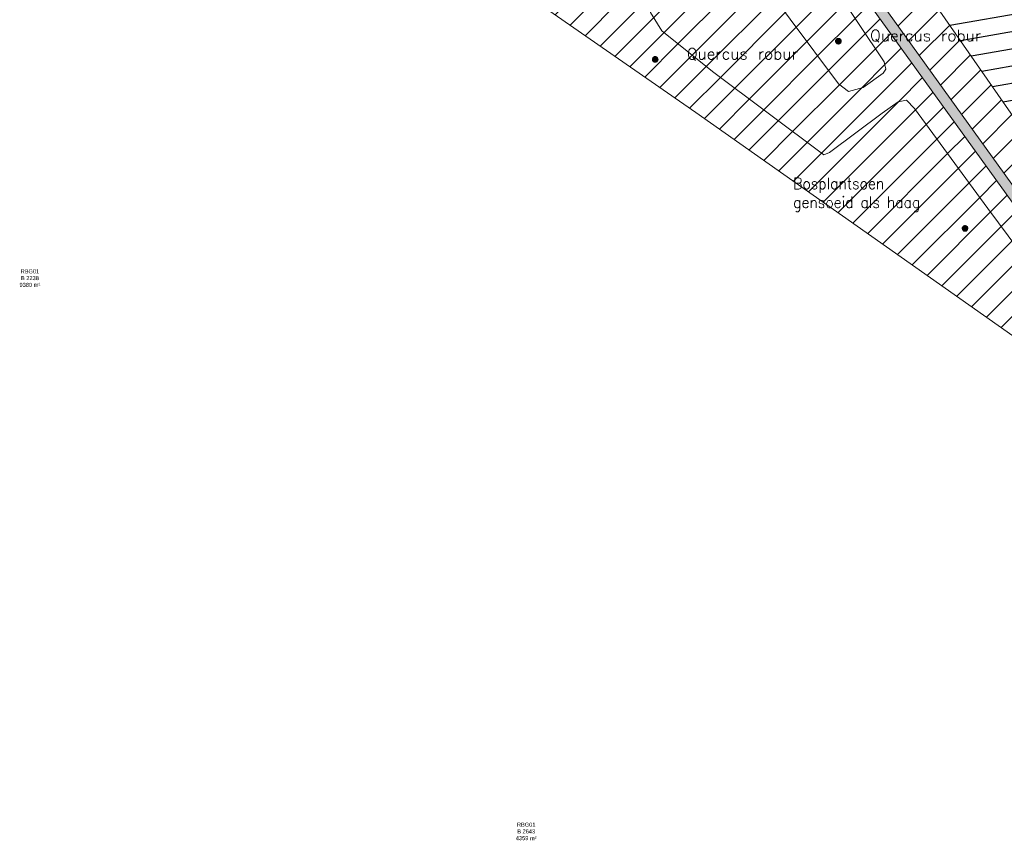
# Model space of a CAD drawing. Header units: metres. Extents: x 102852 to 107197, y 385458 to 392889.
# Tile 4 of 50: x 106640 to 106728, y 392449 to 392522. Entities that reach past the tile are written whole.
import ezdxf
from ezdxf.enums import TextEntityAlignment as Align

# ---------------------------------------------------------------- set-up
doc = ezdxf.new("R2010")
doc.units = ezdxf.units.M
for name, color, linetype, lineweight in [('0-BEPLANTING', 14, 'Continuous', 30), ('0-GRAS OM SPORTVELDEN', 2, 'Continuous', 30), ('0-GRAS SPORTVELDEN', 3, 'Continuous', 30), ('0-VERHARDING', 5, 'Continuous', 30), ('_alg-maatvoering', 7, 'Continuous', 0), ('B-WE-GR-STRUIK-G', 90, 'Continuous', 13), ('B-WE-KG-GRENS-T18', 10, 'Continuous', 13), ('B-WE-VH-KANTVERHARDING-G', 60, 'Continuous', 13), ('B-WE-VW-MARKERING_LANGS_STREEP_DOORGETROKKEN-G', 7, 'Continuous', 13), ('Bomen', 84, 'Continuous', 0), ('Boomsoort', 10, 'Continuous', 0), ('N-WE-IE-TERREINAFSCHEIDING_KUNSTMATIG_HEKWERK-G', 6, 'Continuous', 0), ('X-XX-AL-VERWIJZING-S', 7, 'Continuous', 30)]:
    doc.layers.add(name, color=color, linetype=linetype, lineweight=lineweight)
doc.styles.add('arial', font='arial.ttf')
doc.styles.add('NLCS-ISO-T25', font='NLCS-ISO.ttf')
doc.styles.add('Style-txt', font='txt.shx')
pattern_1 = [(45, (0, 0), (-1.122532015, 1.122532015), [])]

# ---------------------------------------------------------------- blocks, each defined once
blk = doc.blocks.new('kadata_3')
at = {"layer": 'B-WE-KG-GRENS-T18', "char_height": 0.36, "attachment_point": 5, "style": 'NLCS-ISO-T25'}
for s, insert in [('\\fArial|b0|i0|c00|p39;RBG01\\PB 2238\\P9380 m²', (106641.095, 392499.201)), ('\\fArial|b0|i0|c00|p39;RBG01\\PB 2643\\P4359 m²', (106685.156, 392450.105))]:
    blk.add_mtext(s, dxfattribs=dict(at, insert=insert))
blk = doc.blocks.new('MPOLYGON_109')
at = {"layer": 'Bomen', "flags": 128}
for points in [[(106712.633, 392520.272), (106712.629, 392520.223), (106713.129, 392520.223)], [(106712.629, 392520.223), (106712.633, 392520.175), (106713.124, 392520.175)], [(106712.629, 392520.223), (106713.129, 392520.223), (106713.124, 392520.175)], [(106712.648, 392520.319), (106712.633, 392520.272), (106713.124, 392520.272)], [(106712.633, 392520.272), (106713.124, 392520.272), (106713.129, 392520.223)], [(106712.633, 392520.175), (106712.648, 392520.128), (106713.109, 392520.128)], [(106712.633, 392520.175), (106713.124, 392520.175), (106713.109, 392520.128)], [(106712.671, 392520.362), (106712.648, 392520.319), (106713.109, 392520.319)], [(106712.648, 392520.319), (106713.109, 392520.319), (106713.124, 392520.272)], [(106712.648, 392520.128), (106712.671, 392520.085), (106713.086, 392520.085)], [(106712.648, 392520.128), (106713.109, 392520.128), (106713.086, 392520.085)], [(106712.702, 392520.4), (106712.671, 392520.362), (106713.086, 392520.362)], [(106712.671, 392520.362), (106713.086, 392520.362), (106713.109, 392520.319)], [(106712.671, 392520.085), (106712.702, 392520.047), (106713.055, 392520.047)], [(106712.671, 392520.085), (106713.086, 392520.085), (106713.055, 392520.047)], [(106712.74, 392520.431), (106712.702, 392520.4), (106713.055, 392520.4)], [(106712.702, 392520.4), (106713.055, 392520.4), (106713.086, 392520.362)], [(106712.702, 392520.047), (106712.74, 392520.016), (106713.017, 392520.016)], [(106712.702, 392520.047), (106713.055, 392520.047), (106713.017, 392520.016)], [(106712.783, 392520.454), (106712.74, 392520.431), (106713.017, 392520.431)], [(106712.74, 392520.431), (106713.017, 392520.431), (106713.055, 392520.4)], [(106712.74, 392520.016), (106712.783, 392519.993), (106712.974, 392519.993)], [(106712.74, 392520.016), (106713.017, 392520.016), (106712.974, 392519.993)], [(106712.83, 392520.469), (106712.783, 392520.454), (106712.974, 392520.454)], [(106712.783, 392520.454), (106712.974, 392520.454), (106713.017, 392520.431)], [(106712.783, 392519.993), (106712.83, 392519.978), (106712.927, 392519.978)], [(106712.783, 392519.993), (106712.974, 392519.993), (106712.927, 392519.978)], [(106712.879, 392520.473), (106712.83, 392520.469), (106712.927, 392520.469)], [(106712.83, 392520.469), (106712.927, 392520.469), (106712.974, 392520.454)], [(106712.83, 392519.978), (106712.927, 392519.978), (106712.879, 392519.973)]]:
    blk.add_lwpolyline(points, close=True, dxfattribs=at)
at = {"layer": 'Bomen', "color": 74, "true_color": 0x55aa00, "flags": 128}
for points in [[(106712.629, 392520.223), (106712.633, 392520.272)], [(106712.633, 392520.175), (106712.629, 392520.223)], [(106712.633, 392520.272), (106712.648, 392520.319)], [(106712.648, 392520.128), (106712.633, 392520.175)], [(106712.648, 392520.319), (106712.671, 392520.362)], [(106712.671, 392520.085), (106712.648, 392520.128)], [(106712.671, 392520.362), (106712.702, 392520.4)], [(106712.702, 392520.047), (106712.671, 392520.085)], [(106712.702, 392520.4), (106712.74, 392520.431)], [(106712.74, 392520.016), (106712.702, 392520.047)], [(106712.74, 392520.431), (106712.783, 392520.454)], [(106712.783, 392519.993), (106712.74, 392520.016)], [(106712.783, 392520.454), (106712.83, 392520.469)], [(106712.83, 392519.978), (106712.783, 392519.993)], [(106712.83, 392520.469), (106712.879, 392520.473)], [(106712.879, 392519.973), (106712.83, 392519.978)], [(106712.879, 392520.473), (106712.927, 392520.469)], [(106712.927, 392519.978), (106712.879, 392519.973)], [(106712.927, 392520.469), (106712.974, 392520.454)], [(106712.974, 392519.993), (106712.927, 392519.978)], [(106712.974, 392520.454), (106713.017, 392520.431)], [(106713.017, 392520.016), (106712.974, 392519.993)], [(106713.017, 392520.431), (106713.055, 392520.4)], [(106713.055, 392520.047), (106713.017, 392520.016)], [(106713.055, 392520.4), (106713.086, 392520.362)], [(106713.086, 392520.085), (106713.055, 392520.047)], [(106713.086, 392520.362), (106713.109, 392520.319)], [(106713.109, 392520.128), (106713.086, 392520.085)], [(106713.109, 392520.319), (106713.124, 392520.272)], [(106713.124, 392520.175), (106713.109, 392520.128)], [(106713.124, 392520.272), (106713.129, 392520.223)], [(106713.129, 392520.223), (106713.124, 392520.175)]]:
    blk.add_lwpolyline(points, dxfattribs=at)
at = {"layer": 'Bomen'}
for points in [[(106712.633, 392520.272), (106712.629, 392520.223), (106713.129, 392520.223)], [(106712.648, 392520.319), (106712.633, 392520.272), (106713.124, 392520.272)], [(106712.633, 392520.272), (106713.124, 392520.272), (106713.129, 392520.223)], [(106712.671, 392520.362), (106712.648, 392520.319), (106713.109, 392520.319)], [(106712.648, 392520.319), (106713.109, 392520.319), (106713.124, 392520.272)], [(106712.702, 392520.4), (106712.671, 392520.362), (106713.086, 392520.362)], [(106712.671, 392520.362), (106713.086, 392520.362), (106713.109, 392520.319)], [(106712.74, 392520.431), (106712.702, 392520.4), (106713.055, 392520.4)], [(106712.702, 392520.4), (106713.055, 392520.4), (106713.086, 392520.362)], [(106712.783, 392520.454), (106712.74, 392520.431), (106713.017, 392520.431)], [(106712.74, 392520.431), (106713.017, 392520.431), (106713.055, 392520.4)], [(106712.83, 392520.469), (106712.783, 392520.454), (106712.974, 392520.454)], [(106712.783, 392520.454), (106712.974, 392520.454), (106713.017, 392520.431)], [(106712.879, 392520.473), (106712.83, 392520.469), (106712.927, 392520.469)], [(106712.83, 392520.469), (106712.927, 392520.469), (106712.974, 392520.454)]]:
    blk.add_solid(points, dxfattribs=at)
at = {"layer": 'Bomen', "extrusion": (0, 0, -1)}
for points in [[(-106712.629, 392520.223), (-106712.633, 392520.175), (-106713.124, 392520.175)], [(-106712.629, 392520.223), (-106713.129, 392520.223), (-106713.124, 392520.175)], [(-106712.633, 392520.175), (-106712.648, 392520.128), (-106713.109, 392520.128)], [(-106712.633, 392520.175), (-106713.124, 392520.175), (-106713.109, 392520.128)], [(-106712.648, 392520.128), (-106712.671, 392520.085), (-106713.086, 392520.085)], [(-106712.648, 392520.128), (-106713.109, 392520.128), (-106713.086, 392520.085)], [(-106712.671, 392520.085), (-106712.702, 392520.047), (-106713.055, 392520.047)], [(-106712.671, 392520.085), (-106713.086, 392520.085), (-106713.055, 392520.047)], [(-106712.702, 392520.047), (-106712.74, 392520.016), (-106713.017, 392520.016)], [(-106712.702, 392520.047), (-106713.055, 392520.047), (-106713.017, 392520.016)], [(-106712.74, 392520.016), (-106712.783, 392519.993), (-106712.974, 392519.993)], [(-106712.74, 392520.016), (-106713.017, 392520.016), (-106712.974, 392519.993)], [(-106712.783, 392519.993), (-106712.83, 392519.978), (-106712.927, 392519.978)], [(-106712.783, 392519.993), (-106712.974, 392519.993), (-106712.927, 392519.978)], [(-106712.83, 392519.978), (-106712.927, 392519.978), (-106712.879, 392519.973)]]:
    blk.add_solid(points, dxfattribs=at)
blk = doc.blocks.new('MPOLYGON_124')
at = {"layer": 'Bomen', "flags": 128}
for points in [[(106723.875, 392503.662), (106723.87, 392503.613), (106724.37, 392503.613)], [(106723.87, 392503.613), (106723.875, 392503.564), (106724.365, 392503.564)], [(106723.87, 392503.613), (106724.37, 392503.613), (106724.365, 392503.564)], [(106723.889, 392503.708), (106723.875, 392503.662), (106724.365, 392503.662)], [(106723.875, 392503.662), (106724.365, 392503.662), (106724.37, 392503.613)], [(106723.875, 392503.564), (106723.889, 392503.517), (106724.351, 392503.517)], [(106723.875, 392503.564), (106724.365, 392503.564), (106724.351, 392503.517)], [(106723.912, 392503.752), (106723.889, 392503.708), (106724.351, 392503.708)], [(106723.889, 392503.708), (106724.351, 392503.708), (106724.365, 392503.662)], [(106723.889, 392503.517), (106723.912, 392503.474), (106724.328, 392503.474)], [(106723.889, 392503.517), (106724.351, 392503.517), (106724.328, 392503.474)], [(106723.943, 392503.79), (106723.912, 392503.752), (106724.328, 392503.752)], [(106723.912, 392503.752), (106724.328, 392503.752), (106724.351, 392503.708)], [(106723.912, 392503.474), (106723.943, 392503.436), (106724.297, 392503.436)], [(106723.912, 392503.474), (106724.328, 392503.474), (106724.297, 392503.436)], [(106723.981, 392503.821), (106723.943, 392503.79), (106724.297, 392503.79)], [(106723.943, 392503.79), (106724.297, 392503.79), (106724.328, 392503.752)], [(106723.943, 392503.436), (106723.981, 392503.405), (106724.259, 392503.405)], [(106723.943, 392503.436), (106724.297, 392503.436), (106724.259, 392503.405)], [(106724.024, 392503.844), (106723.981, 392503.821), (106724.259, 392503.821)], [(106723.981, 392503.821), (106724.259, 392503.821), (106724.297, 392503.79)], [(106723.981, 392503.405), (106724.024, 392503.382), (106724.215, 392503.382)], [(106723.981, 392503.405), (106724.259, 392503.405), (106724.215, 392503.382)], [(106724.071, 392503.858), (106724.024, 392503.844), (106724.215, 392503.844)], [(106724.024, 392503.844), (106724.215, 392503.844), (106724.259, 392503.821)], [(106724.024, 392503.382), (106724.071, 392503.368), (106724.169, 392503.368)], [(106724.024, 392503.382), (106724.215, 392503.382), (106724.169, 392503.368)], [(106724.12, 392503.863), (106724.071, 392503.858), (106724.169, 392503.858)], [(106724.071, 392503.858), (106724.169, 392503.858), (106724.215, 392503.844)], [(106724.071, 392503.368), (106724.169, 392503.368), (106724.12, 392503.363)]]:
    blk.add_lwpolyline(points, close=True, dxfattribs=at)
at = {"layer": 'Bomen', "color": 74, "true_color": 0x55aa00, "flags": 128}
for points in [[(106723.87, 392503.613), (106723.875, 392503.662)], [(106723.875, 392503.564), (106723.87, 392503.613)], [(106723.875, 392503.662), (106723.889, 392503.708)], [(106723.889, 392503.517), (106723.875, 392503.564)], [(106723.889, 392503.708), (106723.912, 392503.752)], [(106723.912, 392503.474), (106723.889, 392503.517)], [(106723.912, 392503.752), (106723.943, 392503.79)], [(106723.943, 392503.436), (106723.912, 392503.474)], [(106723.943, 392503.79), (106723.981, 392503.821)], [(106723.981, 392503.405), (106723.943, 392503.436)], [(106723.981, 392503.821), (106724.024, 392503.844)], [(106724.024, 392503.382), (106723.981, 392503.405)], [(106724.024, 392503.844), (106724.071, 392503.858)], [(106724.071, 392503.368), (106724.024, 392503.382)], [(106724.071, 392503.858), (106724.12, 392503.863)], [(106724.12, 392503.363), (106724.071, 392503.368)], [(106724.12, 392503.863), (106724.169, 392503.858)], [(106724.169, 392503.368), (106724.12, 392503.363)], [(106724.169, 392503.858), (106724.215, 392503.844)], [(106724.215, 392503.382), (106724.169, 392503.368)], [(106724.215, 392503.844), (106724.259, 392503.821)], [(106724.259, 392503.405), (106724.215, 392503.382)], [(106724.259, 392503.821), (106724.297, 392503.79)], [(106724.297, 392503.436), (106724.259, 392503.405)], [(106724.297, 392503.79), (106724.328, 392503.752)], [(106724.328, 392503.474), (106724.297, 392503.436)], [(106724.328, 392503.752), (106724.351, 392503.708)], [(106724.351, 392503.517), (106724.328, 392503.474)], [(106724.351, 392503.708), (106724.365, 392503.662)], [(106724.365, 392503.564), (106724.351, 392503.517)], [(106724.365, 392503.662), (106724.37, 392503.613)], [(106724.37, 392503.613), (106724.365, 392503.564)]]:
    blk.add_lwpolyline(points, dxfattribs=at)
at = {"layer": 'Bomen'}
for points in [[(106723.875, 392503.662), (106723.87, 392503.613), (106724.37, 392503.613)], [(106723.889, 392503.708), (106723.875, 392503.662), (106724.365, 392503.662)], [(106723.875, 392503.662), (106724.365, 392503.662), (106724.37, 392503.613)], [(106723.912, 392503.752), (106723.889, 392503.708), (106724.351, 392503.708)], [(106723.889, 392503.708), (106724.351, 392503.708), (106724.365, 392503.662)], [(106723.943, 392503.79), (106723.912, 392503.752), (106724.328, 392503.752)], [(106723.912, 392503.752), (106724.328, 392503.752), (106724.351, 392503.708)], [(106723.981, 392503.821), (106723.943, 392503.79), (106724.297, 392503.79)], [(106723.943, 392503.79), (106724.297, 392503.79), (106724.328, 392503.752)], [(106724.024, 392503.844), (106723.981, 392503.821), (106724.259, 392503.821)], [(106723.981, 392503.821), (106724.259, 392503.821), (106724.297, 392503.79)], [(106724.071, 392503.858), (106724.024, 392503.844), (106724.215, 392503.844)], [(106724.024, 392503.844), (106724.215, 392503.844), (106724.259, 392503.821)], [(106724.12, 392503.863), (106724.071, 392503.858), (106724.169, 392503.858)], [(106724.071, 392503.858), (106724.169, 392503.858), (106724.215, 392503.844)]]:
    blk.add_solid(points, dxfattribs=at)
at = {"layer": 'Bomen', "extrusion": (0, 0, -1)}
for points in [[(-106723.87, 392503.613), (-106723.875, 392503.564), (-106724.365, 392503.564)], [(-106723.87, 392503.613), (-106724.37, 392503.613), (-106724.365, 392503.564)], [(-106723.875, 392503.564), (-106723.889, 392503.517), (-106724.351, 392503.517)], [(-106723.875, 392503.564), (-106724.365, 392503.564), (-106724.351, 392503.517)], [(-106723.889, 392503.517), (-106723.912, 392503.474), (-106724.328, 392503.474)], [(-106723.889, 392503.517), (-106724.351, 392503.517), (-106724.328, 392503.474)], [(-106723.912, 392503.474), (-106723.943, 392503.436), (-106724.297, 392503.436)], [(-106723.912, 392503.474), (-106724.328, 392503.474), (-106724.297, 392503.436)], [(-106723.943, 392503.436), (-106723.981, 392503.405), (-106724.259, 392503.405)], [(-106723.943, 392503.436), (-106724.297, 392503.436), (-106724.259, 392503.405)], [(-106723.981, 392503.405), (-106724.024, 392503.382), (-106724.215, 392503.382)], [(-106723.981, 392503.405), (-106724.259, 392503.405), (-106724.215, 392503.382)], [(-106724.024, 392503.382), (-106724.071, 392503.368), (-106724.169, 392503.368)], [(-106724.024, 392503.382), (-106724.215, 392503.382), (-106724.169, 392503.368)], [(-106724.071, 392503.368), (-106724.169, 392503.368), (-106724.12, 392503.363)]]:
    blk.add_solid(points, dxfattribs=at)
blk = doc.blocks.new('MPOLYGON_211')
at = {"layer": 'Bomen', "flags": 128}
for points in [[(106696.365, 392518.656), (106696.361, 392518.607), (106696.861, 392518.607)], [(106696.361, 392518.607), (106696.365, 392518.559), (106696.856, 392518.559)], [(106696.361, 392518.607), (106696.861, 392518.607), (106696.856, 392518.559)], [(106696.38, 392518.703), (106696.365, 392518.656), (106696.856, 392518.656)], [(106696.365, 392518.656), (106696.856, 392518.656), (106696.861, 392518.607)], [(106696.365, 392518.559), (106696.38, 392518.512), (106696.842, 392518.512)], [(106696.365, 392518.559), (106696.856, 392518.559), (106696.842, 392518.512)], [(106696.403, 392518.746), (106696.38, 392518.703), (106696.842, 392518.703)], [(106696.38, 392518.703), (106696.842, 392518.703), (106696.856, 392518.656)], [(106696.38, 392518.512), (106696.403, 392518.469), (106696.819, 392518.469)], [(106696.38, 392518.512), (106696.842, 392518.512), (106696.819, 392518.469)], [(106696.434, 392518.784), (106696.403, 392518.746), (106696.819, 392518.746)], [(106696.403, 392518.746), (106696.819, 392518.746), (106696.842, 392518.703)], [(106696.403, 392518.469), (106696.434, 392518.431), (106696.787, 392518.431)], [(106696.403, 392518.469), (106696.819, 392518.469), (106696.787, 392518.431)], [(106696.472, 392518.815), (106696.434, 392518.784), (106696.787, 392518.784)], [(106696.434, 392518.784), (106696.787, 392518.784), (106696.819, 392518.746)], [(106696.434, 392518.431), (106696.472, 392518.4), (106696.75, 392518.4)], [(106696.434, 392518.431), (106696.787, 392518.431), (106696.75, 392518.4)], [(106696.515, 392518.838), (106696.472, 392518.815), (106696.75, 392518.815)], [(106696.472, 392518.815), (106696.75, 392518.815), (106696.787, 392518.784)], [(106696.472, 392518.4), (106696.515, 392518.376), (106696.706, 392518.376)], [(106696.472, 392518.4), (106696.75, 392518.4), (106696.706, 392518.376)], [(106696.562, 392518.853), (106696.515, 392518.838), (106696.706, 392518.838)], [(106696.515, 392518.838), (106696.706, 392518.838), (106696.75, 392518.815)], [(106696.515, 392518.376), (106696.562, 392518.362), (106696.659, 392518.362)], [(106696.515, 392518.376), (106696.706, 392518.376), (106696.659, 392518.362)], [(106696.611, 392518.857), (106696.562, 392518.853), (106696.659, 392518.853)], [(106696.562, 392518.853), (106696.659, 392518.853), (106696.706, 392518.838)], [(106696.562, 392518.362), (106696.659, 392518.362), (106696.611, 392518.357)]]:
    blk.add_lwpolyline(points, close=True, dxfattribs=at)
at = {"layer": 'Bomen', "color": 74, "true_color": 0x55aa00, "flags": 128}
for points in [[(106696.361, 392518.607), (106696.365, 392518.656)], [(106696.365, 392518.559), (106696.361, 392518.607)], [(106696.365, 392518.656), (106696.38, 392518.703)], [(106696.38, 392518.512), (106696.365, 392518.559)], [(106696.38, 392518.703), (106696.403, 392518.746)], [(106696.403, 392518.469), (106696.38, 392518.512)], [(106696.403, 392518.746), (106696.434, 392518.784)], [(106696.434, 392518.431), (106696.403, 392518.469)], [(106696.434, 392518.784), (106696.472, 392518.815)], [(106696.472, 392518.4), (106696.434, 392518.431)], [(106696.472, 392518.815), (106696.515, 392518.838)], [(106696.515, 392518.376), (106696.472, 392518.4)], [(106696.515, 392518.838), (106696.562, 392518.853)], [(106696.562, 392518.362), (106696.515, 392518.376)], [(106696.562, 392518.853), (106696.611, 392518.857)], [(106696.611, 392518.357), (106696.562, 392518.362)], [(106696.611, 392518.857), (106696.659, 392518.853)], [(106696.659, 392518.362), (106696.611, 392518.357)], [(106696.659, 392518.853), (106696.706, 392518.838)], [(106696.706, 392518.376), (106696.659, 392518.362)], [(106696.706, 392518.838), (106696.75, 392518.815)], [(106696.75, 392518.4), (106696.706, 392518.376)], [(106696.75, 392518.815), (106696.787, 392518.784)], [(106696.787, 392518.431), (106696.75, 392518.4)], [(106696.787, 392518.784), (106696.819, 392518.746)], [(106696.819, 392518.469), (106696.787, 392518.431)], [(106696.819, 392518.746), (106696.842, 392518.703)], [(106696.842, 392518.512), (106696.819, 392518.469)], [(106696.842, 392518.703), (106696.856, 392518.656)], [(106696.856, 392518.559), (106696.842, 392518.512)], [(106696.856, 392518.656), (106696.861, 392518.607)], [(106696.861, 392518.607), (106696.856, 392518.559)]]:
    blk.add_lwpolyline(points, dxfattribs=at)
at = {"layer": 'Bomen'}
for points in [[(106696.365, 392518.656), (106696.361, 392518.607), (106696.861, 392518.607)], [(106696.38, 392518.703), (106696.365, 392518.656), (106696.856, 392518.656)], [(106696.365, 392518.656), (106696.856, 392518.656), (106696.861, 392518.607)], [(106696.403, 392518.746), (106696.38, 392518.703), (106696.842, 392518.703)], [(106696.38, 392518.703), (106696.842, 392518.703), (106696.856, 392518.656)], [(106696.434, 392518.784), (106696.403, 392518.746), (106696.819, 392518.746)], [(106696.403, 392518.746), (106696.819, 392518.746), (106696.842, 392518.703)], [(106696.472, 392518.815), (106696.434, 392518.784), (106696.787, 392518.784)], [(106696.434, 392518.784), (106696.787, 392518.784), (106696.819, 392518.746)], [(106696.515, 392518.838), (106696.472, 392518.815), (106696.75, 392518.815)], [(106696.472, 392518.815), (106696.75, 392518.815), (106696.787, 392518.784)], [(106696.562, 392518.853), (106696.515, 392518.838), (106696.706, 392518.838)], [(106696.515, 392518.838), (106696.706, 392518.838), (106696.75, 392518.815)], [(106696.611, 392518.857), (106696.562, 392518.853), (106696.659, 392518.853)], [(106696.562, 392518.853), (106696.659, 392518.853), (106696.706, 392518.838)]]:
    blk.add_solid(points, dxfattribs=at)
at = {"layer": 'Bomen', "extrusion": (0, 0, -1)}
for points in [[(-106696.361, 392518.607), (-106696.365, 392518.559), (-106696.856, 392518.559)], [(-106696.361, 392518.607), (-106696.861, 392518.607), (-106696.856, 392518.559)], [(-106696.365, 392518.559), (-106696.38, 392518.512), (-106696.842, 392518.512)], [(-106696.365, 392518.559), (-106696.856, 392518.559), (-106696.842, 392518.512)], [(-106696.38, 392518.512), (-106696.403, 392518.469), (-106696.819, 392518.469)], [(-106696.38, 392518.512), (-106696.842, 392518.512), (-106696.819, 392518.469)], [(-106696.403, 392518.469), (-106696.434, 392518.431), (-106696.787, 392518.431)], [(-106696.403, 392518.469), (-106696.819, 392518.469), (-106696.787, 392518.431)], [(-106696.434, 392518.431), (-106696.472, 392518.4), (-106696.75, 392518.4)], [(-106696.434, 392518.431), (-106696.787, 392518.431), (-106696.75, 392518.4)], [(-106696.472, 392518.4), (-106696.515, 392518.376), (-106696.706, 392518.376)], [(-106696.472, 392518.4), (-106696.75, 392518.4), (-106696.706, 392518.376)], [(-106696.515, 392518.376), (-106696.562, 392518.362), (-106696.659, 392518.362)], [(-106696.515, 392518.376), (-106696.706, 392518.376), (-106696.659, 392518.362)], [(-106696.562, 392518.362), (-106696.659, 392518.362), (-106696.611, 392518.357)]]:
    blk.add_solid(points, dxfattribs=at)

msp = doc.modelspace()

# ---------------------------------------------------------------- hatches: boundary and pattern name
at = {"layer": '0-BEPLANTING'}
h = msp.add_hatch(dxfattribs=at)
h.set_pattern_fill('ANSI31', color=256, scale=0.1, pattern_type=2)
h.set_pattern_definition(pattern_1)
h.paths.add_polyline_path([(106719.632, 392514.245), (106718.938, 392514.99), (106718.18, 392514.849), (106716.754, 392513.849), (106712.076, 392510.359), (106711.573, 392510.138), (106701.692, 392517.539), (106697.188, 392521.135), (106696.202, 392522.772), (106696.322, 392524.316), (106699.222, 392528.246), (106697.274, 392530.659), (106688.818, 392535.824), (106687.392, 392536.807), (106686.619, 392536.643), (106682.769, 392533.036), (106682.004, 392532.194), (106672.084, 392538.844), (106661.415, 392546.593), (106655.274, 392551.965), (106652.074, 392554.824), (106647.013, 392550.413), (106685.562, 392524.056), (106688.159, 392527.504), (106683.357, 392530.682), (106687.022, 392535.963), (106697.701, 392528.149), (106694.207, 392522.955), (106689.049, 392526.841), (106686.473, 392523.428), (106700.229, 392513.897), (106747.898, 392480.331), (106760.114, 392490.415), (106786.714, 392512.905), (106804.416, 392527.816), (106813.241, 392535.316), (106825.592, 392546.351), (106830.494, 392550.058), (106835.258, 392553.282), (106839.787, 392548.316), (106848.675, 392538.78), (106895.742, 392580.054), (106885.181, 392593.181), (106903.743, 392606.249), (106901.657, 392607.873), (106900.484, 392607.118), (106898.98, 392605.866), (106894.83, 392602.682), (106888.788, 392598.009), (106881.265, 392592.439), (106880.486, 392591.728), (106880.712, 392590.881), (106881.691, 392589.56), (106885.403, 392585.411), (106887.554, 392583.279), (106888.784, 392581.191), (106889.052, 392579.769), (106888.227, 392578.981), (106881.301, 392573.86), (106875.765, 392568.788), (106869.627, 392563.132), (106865.958, 392560.052), (106860.44, 392555.101), (106850.554, 392546.099), (106848.767, 392545.241), (106847.521, 392545.737), (106843.495, 392551.702), (106839.644, 392556.665), (106837.241, 392559.165), (106836.321, 392558.62), (106834.933, 392557.55), (106829.126, 392553.423), (106819.728, 392546.555), (106810.591, 392540.216), (106809.411, 392539.399), (106807.28, 392537.802), (106805.589, 392535.946), (106803.836, 392533.195), (106797.846, 392528.632), (106788.908, 392521.609), (106779.307, 392514.119), (106772.597, 392509.291), (106765.29, 392503.863), (106757.373, 392497.804), (106744.929, 392488.447), (106743.664, 392487.535), (106742.024, 392487.917), (106739.864, 392489.057), (106738.175, 392490.178), (106736.203, 392491.857), (106726.157, 392505.387)])
h.paths.add_polyline_path([(106699.614, 392543.22), (106698.705, 392541.649), (106697.647, 392537.64), (106698.702, 392535.525), (106704.303, 392527.935), (106712.882, 392516.441), (106713.785, 392515.756), (106715.067, 392516.126), (106716.858, 392517.388), (106717.101, 392517.731), (106716.948, 392518.396), (106712.316, 392525.322), (106709.402, 392530.571), (106708.791, 392530.144)])
at = {"layer": '0-GRAS OM SPORTVELDEN', "ltscale": 0.2}
h = msp.add_hatch(dxfattribs=at)
h.set_pattern_fill('ANSI31', color=256, scale=0.1, pattern_type=2)
h.set_pattern_definition(pattern_1)
h.paths.add_polyline_path([(106770.227, 392580.723), (106769.242, 392582.106), (106765.933, 392579.748), (106795.809, 392537.129), (106796.295, 392536.409), (106795.491, 392535.817), (106790.016, 392532.052), (106784.338, 392528.171), (106775.167, 392521.898), (106770.873, 392519.025), (106764.739, 392514.812), (106760.597, 392511.874), (106751.544, 392505.717), (106746.05, 392501.891), (106740.408, 392498.041), (106739.628, 392497.518), (106739.04, 392498.305), (106734.968, 392504.108), (106709.756, 392540.35), (106709.241, 392541.086), (106706.774, 392539.359), (106711.664, 392532.313), (106711.334, 392532.089), (106713, 392529.11), (106713.905, 392527.476), (106714.948, 392528.128), (106715.045, 392528.034), (106715.291, 392528.22), (106716.863, 392526.016), (106716.614, 392525.836), (106716.691, 392525.728), (106715.678, 392525.011), (106716.785, 392523.469), (106738.56, 392493.274), (106770.749, 392512.973), (106771.581, 392513.653), (106799.929, 392536.03)])
h = msp.add_hatch(dxfattribs=at)
h.set_pattern_fill('ANSI31', color=256, scale=0.1, pattern_type=2)
h.set_pattern_definition(pattern_1)
h.paths.add_polyline_path([(106704.303, 392527.935), (106698.702, 392535.525), (106697.647, 392537.64), (106697.274, 392530.659), (106699.222, 392528.246), (106696.322, 392524.316), (106696.202, 392522.772), (106697.188, 392521.135), (106701.692, 392517.539), (106711.573, 392510.138), (106712.076, 392510.359), (106716.754, 392513.849), (106718.18, 392514.849), (106718.938, 392514.99), (106719.632, 392514.245), (106726.157, 392505.387), (106736.203, 392491.857), (106738.175, 392490.178), (106739.864, 392489.057), (106742.024, 392487.917), (106743.664, 392487.535), (106744.929, 392488.447), (106757.373, 392497.804), (106765.29, 392503.863), (106772.597, 392509.291), (106779.307, 392514.119), (106788.908, 392521.609), (106797.846, 392528.632), (106803.836, 392533.195), (106805.589, 392535.946), (106803.549, 392537.653), (106801.204, 392535.881), (106771.966, 392512.815), (106771.119, 392512.157), (106770.229, 392511.573), (106738.337, 392492.028), (106716.303, 392522.605), (106713.235, 392526.897), (106712.031, 392528.961), (106710.653, 392531.444), (106709.402, 392530.571), (106712.316, 392525.322), (106716.948, 392518.396), (106717.101, 392517.731), (106716.858, 392517.388), (106715.067, 392516.126), (106713.785, 392515.756), (106712.882, 392516.441)])
at = {"layer": '0-GRAS SPORTVELDEN'}
h = msp.add_hatch(dxfattribs=at)
h.set_pattern_fill('HATCH', color=256, scale=0.1, style=0, pattern_type=2)
h.set_pattern_definition([(10, (106743.9485, 392580.1995), (-0.260472, 1.477212), [])])
h.paths.add_polyline_path([(106740.804, 392615.899), (106736.39, 392622.146), (106735.15, 392622.374), (106729.293, 392618.351), (106724.019, 392614.629), (106714.917, 392608.287), (106710.812, 392605.443), (106704.717, 392601.148), (106700.501, 392598.236), (106691.367, 392591.92), (106686.112, 392588.301), (106680.277, 392584.246), (106679.966, 392582.915), (106684.127, 392576.951), (106709.756, 392540.35), (106734.968, 392504.108), (106739.04, 392498.305), (106740.408, 392498.041), (106746.05, 392501.891), (106751.544, 392505.717), (106760.597, 392511.874), (106764.739, 392514.812), (106770.873, 392519.025), (106775.167, 392521.898), (106784.338, 392528.171), (106790.016, 392532.052), (106795.491, 392535.817), (106795.809, 392537.129), (106765.933, 392579.748)])
at = {"layer": '0-VERHARDING', "true_color": 0x939598, "extrusion": (0, 0, -1)}
msp.add_hatch(color=252, dxfattribs=at).paths.add_polyline_path([(-106738.337, 392492.028), (-106738.56, 392493.274), (-106716.785, 392523.469), (-106715.678, 392525.011), (-106715.652, 392525.119), (-106714.068, 392527.354), (-106713.905, 392527.476), (-106711.334, 392532.089), (-106711.147, 392531.789), (-106710.653, 392531.444), (-106712.031, 392528.961), (-106713.235, 392526.897), (-106716.303, 392522.605)])

# ---------------------------------------------------------------- linework, layer by layer
at = {"layer": 'B-WE-GR-STRUIK-G', "flags": 128}
for points in [[(106652.074, 392554.824), (106655.274, 392551.965), (106661.415, 392546.593), (106672.084, 392538.844), (106682.004, 392532.194), (106682.769, 392533.036), (106686.619, 392536.643), (106687.392, 392536.807), (106688.818, 392535.824), (106697.274, 392530.659), (106699.222, 392528.246), (106696.322, 392524.316), (106696.202, 392522.772), (106697.188, 392521.135), (106701.692, 392517.539), (106711.573, 392510.138), (106712.076, 392510.359), (106716.754, 392513.849), (106718.18, 392514.849), (106718.938, 392514.99), (106719.632, 392514.245), (106726.157, 392505.387), (106736.203, 392491.857)], [(106709.402, 392530.571), (106712.316, 392525.322), (106716.948, 392518.396), (106717.101, 392517.731), (106716.858, 392517.388), (106715.067, 392516.126), (106713.785, 392515.756), (106712.882, 392516.441), (106704.303, 392527.935), (106698.702, 392535.525), (106697.647, 392537.64), (106698.705, 392541.649), (106699.614, 392543.22)]]:
    msp.add_lwpolyline(points, dxfattribs=at)
at = {"layer": 'B-WE-VH-KANTVERHARDING-G', "flags": 128}
for points in [[(106710.653, 392531.444), (106710.653, 392531.444), (106712.031, 392528.961), (106713.235, 392526.897), (106716.303, 392522.605), (106738.337, 392492.028), (106755.944, 392502.841), (106770.229, 392511.573), (106771.119, 392512.157), (106771.966, 392512.815), (106801.204, 392535.881), (106770.805, 392581.417), (106769.835, 392582.844), (106768.708, 392584.401), (106756.606, 392601.068), (106758.153, 392602.213), (106761.655, 392597.512), (106766.068, 392600.736), (106767.715, 392598.417), (106768.951, 392599.204)], [(106716.785, 392523.469), (106738.56, 392493.274)]]:
    msp.add_lwpolyline(points, dxfattribs=at)
at = {"layer": 'B-WE-VW-MARKERING_LANGS_STREEP_DOORGETROKKEN-G', "flags": 128}
msp.add_lwpolyline([(106734.968, 392504.108), (106709.756, 392540.35), (106684.127, 392576.951), (106679.966, 392582.915), (106679.477, 392583.583), (106680.277, 392584.246), (106686.112, 392588.301), (106691.367, 392591.92), (106700.501, 392598.236), (106704.717, 392601.148), (106710.812, 392605.443), (106714.917, 392608.287), (106724.019, 392614.629), (106729.293, 392618.351)], dxfattribs=at)
at = {"layer": 'N-WE-IE-TERREINAFSCHEIDING_KUNSTMATIG_HEKWERK-G', "flags": 128}
msp.add_lwpolyline([(106686.473, 392523.428), (106700.229, 392513.897), (106747.898, 392480.331), (106760.114, 392490.415), (106786.714, 392512.905), (106804.416, 392527.816), (106813.241, 392535.316), (106825.592, 392546.351), (106830.494, 392550.058), (106835.258, 392553.282), (106839.787, 392548.316), (106848.675, 392538.78), (106895.742, 392580.054), (106885.181, 392593.181), (106903.743, 392606.249)], dxfattribs=at)

# ---------------------------------------------------------------- block references
at = {"layer": 'Bomen', "rotation": 360}
for name in ['MPOLYGON_109', 'MPOLYGON_211', 'MPOLYGON_124']:
    msp.add_blockref(name, (0, 0, 0.134), dxfattribs=at)
at = {"layer": 'X-XX-AL-VERWIJZING-S', "rotation": 360}
msp.add_blockref('kadata_3', (0, 0), dxfattribs=at)

# ---------------------------------------------------------------- texts
at = {"layer": '_alg-maatvoering', "insert": (106708.866, 392508.098), "char_height": 1, "attachment_point": 1, "style": 'arial'}
msp.add_mtext('\\FSTANDARD;Bosplantsoen\\Pgensoeid als haag', dxfattribs=at)
at = {"layer": 'Boomsoort', "color": 7, "style": 'Style-txt'}
for p in [(106725.545, 392520.223, 0.134), (106709.277, 392518.607, 0.134)]:
    msp.add_text('Quercus robur', height=1, dxfattribs=at).set_placement(p, align=Align.RIGHT)

doc.saveas('drawing.dxf')
